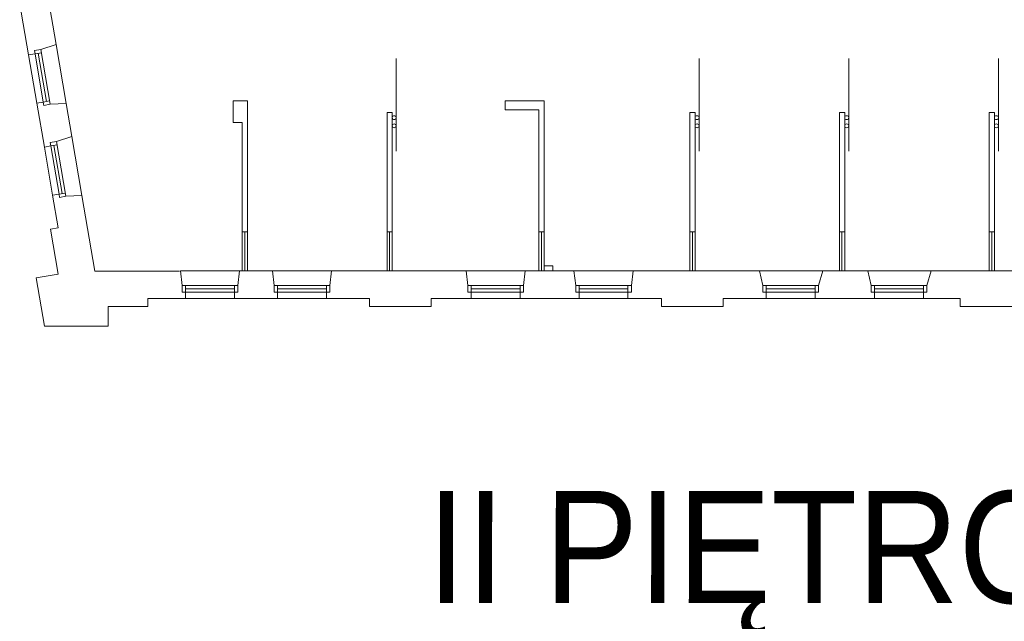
# Model space of a CAD drawing. Header units: centimetres. Extents: x 695802 to 711011, y 25963 to 44188.
# Tile 62 of 157: x 705854 to 705967, y 35931 to 35999. Entities that reach past the tile are written whole.
import ezdxf

# ---------------------------------------------------------------- set-up
doc = ezdxf.new("R2010")
doc.units = ezdxf.units.CM
for name, color, linetype, lineweight in [('Opis', 102, 'Continuous', 9), ('Przekrojowa', 253, 'Continuous', 25), ('Ramka', 255, 'Continuous', 9), ('Widokowa', 140, 'Continuous', 9)]:
    doc.layers.add(name, color=color, linetype=linetype, lineweight=lineweight)
doc.styles.add('ARIELCE', font='arial.ttf', dxfattribs={"width": 0.9})

# ---------------------------------------------------------------- blocks, each defined once
blk = doc.blocks.new('zw$2918')
at = {"layer": 'Przekrojowa', "color": 0, "lineweight": 0, "ltscale": 1.6}
for p, q in [((717.2, -3454.7), (695.6, -3328.1)), ((654.4, -3478.6), (633.8, -3358.4)), ((717.2, -3454.7), (682.4, -3466)), ((1156.1, -3583.7), (1123.1, -3583.7)), ((1123.1, -3583.7), (1123.1, -3633.7)), ((1156.1, -3883.7), (1156.1, -3583.7)), ((1835.7, -3583.7), (1746.7, -3583.7)), ((1746.7, -3583.7), (1746.7, -3604.7)), ((1835.7, -3583.7), (1821.7, -3583.7)), ((1835.7, -3883.7), (1835.7, -3583.7)), ((690.5, -3689.6), (673.3, -3589)), ((740.4, -3590.1), (703.8, -3591.5)), ((753.3, -3665.6), (740.4, -3590.1)), ((1823.7, -3604.7), (1746.7, -3604.7)), ((1823.7, -3604.7), (1823.7, -3883.7)), ((1487.7, -3610.7), (1475.7, -3610.7)), ((1475.7, -3610.7), (1475.7, -3883.7)), ((1487.7, -3883.7), (1487.7, -3610.7)), ((2181.7, -3610.7), (2169.7, -3610.7)), ((2169.7, -3610.7), (2169.7, -3883.7)), ((2181.7, -3883.7), (2181.7, -3610.7)), ((2524.7, -3610.7), (2512.7, -3610.7)), ((2512.7, -3610.7), (2512.7, -3883.7)), ((2524.7, -3883.7), (2524.7, -3610.7)), ((2867.7, -3610.7), (2855.7, -3610.7)), ((2855.7, -3610.7), (2855.7, -3883.7)), ((2867.7, -3883.7), (2867.7, -3610.7)), ((1123.1, -3633.7), (1144.1, -3633.7)), ((1144.1, -3633.7), (1144.1, -3883.7)), ((753.3, -3665.6), (718.5, -3676.9)), ((722.1, -3874.9), (709.3, -3800)), ((776.5, -3801), (739.9, -3802.5)), ((806.1, -3974.4), (776.5, -3801)), ((722.1, -3874.9), (704.4, -3877.9)), ((722, -3980.7), (704.4, -3877.9)), ((1156.1, -3883.7), (1144.1, -3883.7)), ((1487.7, -3883.7), (1475.7, -3883.7)), ((1835.7, -3883.7), (1823.7, -3883.7)), ((2181.7, -3883.7), (2169.7, -3883.7)), ((2524.7, -3883.7), (2512.7, -3883.7)), ((2867.7, -3883.7), (2855.7, -3883.7)), ((1835.7, -3973.7), (1835.7, -3961.7)), ((1835.7, -3961.7), (1855.7, -3961.7)), ((1855.7, -3961.7), (1855.7, -3973.7)), ((722, -3980.7), (671.6, -3989.3)), ((690.6, -4099.8), (671.6, -3989.3)), ((1000.3, -3974.4), (806.1, -3974.4)), ((1137.7, -3973.7), (1213.2, -3973.7)), ((1348.7, -3973.7), (1429.7, -3973.7)), ((1657.2, -3973.7), (1429.7, -3973.7)), ((1904.2, -3973.7), (1792.7, -3973.7)), ((1813.7, -3973.7), (1827.7, -3973.7)), ((2161.7, -3973.7), (2039.7, -3973.7)), ((2161.7, -3973.7), (2175.7, -3973.7)), ((2175.7, -3973.7), (2329.5, -3973.7)), ((2329.5, -3973.7), (2337.1, -4007.1)), ((2474.5, -3973.7), (2464.7, -4007.1)), ((2474.5, -3973.7), (2577.5, -3973.7)), ((2506.7, -3973.7), (2520.7, -3973.7)), ((2577.5, -3973.7), (2585.1, -4007.1)), ((2722.5, -3973.7), (2712.7, -4007.1)), ((2851.7, -3973.7), (2722.5, -3973.7)), ((2851.7, -3973.7), (2865.7, -3973.7)), ((2998.5, -3973.7), (2865.7, -3973.7)), ((1133.7, -4021.9), (1133.7, -4007.1)), ((1344.7, -4021.9), (1344.7, -4007.1)), ((1788.7, -4021.9), (1788.7, -4007.1)), ((2035.7, -4021.9), (2035.7, -4007.1)), ((1013.9, -4036.8), (927.9, -4036.8)), ((927.9, -4036.8), (927.9, -4054.8)), ((1224.9, -4036.8), (1125.9, -4036.8)), ((1435.9, -4036.8), (1336.9, -4036.8)), ((1435.9, -4036.8), (1435.9, -4054.8)), ((1668.9, -4036.8), (1576.9, -4036.8)), ((1576.9, -4036.8), (1576.9, -4054.8)), ((1915.9, -4036.8), (1780.9, -4036.8)), ((2104.9, -4036.8), (2027.9, -4036.8)), ((2104.9, -4054.8), (2104.9, -4036.8)), ((2344.9, -4036.8), (2245.9, -4036.8)), ((2245.9, -4036.8), (2245.9, -4054.8)), ((2456.9, -4036.8), (2592.9, -4036.8)), ((2704.9, -4036.8), (2788.9, -4036.8)), ((2788.9, -4036.8), (2788.9, -4054.8)), ((927.9, -4054.8), (836.9, -4054.8)), ((836.9, -4054.8), (836.9, -4099.8)), ((1576.9, -4054.8), (1435.9, -4054.8)), ((2245.9, -4054.8), (2104.9, -4054.8)), ((2788.9, -4054.8), (2926.9, -4054.8)), ((836.9, -4099.8), (690.6, -4099.8)), ((836.9, -4099.8), (701, -4099.8))]:
    blk.add_line(p, q, dxfattribs=at)
at = {"layer": 'Przekrojowa', "color": 0, "lineweight": 0}
for p, q in [((682.4, -3466), (667.8, -3468.5)), ((667.8, -3468.5), (669.1, -3476.1)), ((669.1, -3476.1), (654.4, -3478.6)), ((654.4, -3478.6), (669.1, -3476.1)), ((688, -3586.5), (673.3, -3589)), ((673.3, -3589), (688, -3586.5)), ((689.3, -3594.2), (688, -3586.5)), ((703.9, -3591.7), (689.3, -3594.2)), ((718.5, -3676.9), (703.9, -3679.4)), ((705.2, -3687.1), (690.5, -3689.6)), ((690.5, -3689.6), (705.2, -3687.1)), ((703.9, -3679.4), (705.2, -3687.1)), ((724.1, -3797.5), (709.3, -3800)), ((709.3, -3800), (724.1, -3797.5)), ((725.4, -3805.1), (724.1, -3797.5)), ((740, -3802.6), (725.4, -3805.1)), ((1002.2, -3973.7), (1006.1, -4007.1)), ((1137.7, -3973.7), (1133.7, -4007.1)), ((1213.2, -3973.7), (1217.1, -4007.1)), ((1348.7, -3973.7), (1344.7, -4007.1)), ((1657.2, -3973.7), (1661.1, -4007.1)), ((1792.7, -3973.7), (1788.7, -4007.1)), ((1904.2, -3973.7), (1908.1, -4007.1)), ((2039.7, -3973.7), (2035.7, -4007.1)), ((1006.1, -4007.1), (1006.1, -4021.9)), ((1217.1, -4007.1), (1217.1, -4021.9)), ((1661.1, -4007.1), (1661.1, -4021.9)), ((1908.1, -4007.1), (1908.1, -4021.9)), ((2337.1, -4007.1), (2337.1, -4021.9)), ((2464.7, -4007.1), (2464.7, -4021.9)), ((2585.1, -4007.1), (2585.1, -4021.9)), ((2712.7, -4007.1), (2712.7, -4021.9)), ((1006.1, -4021.9), (1013.9, -4021.9)), ((1013.9, -4021.9), (1013.9, -4036.8)), ((1013.9, -4036.8), (1013.9, -4021.9)), ((1133.7, -4021.9), (1125.9, -4021.9)), ((1125.9, -4021.9), (1125.9, -4036.8)), ((1125.9, -4036.8), (1125.9, -4021.9)), ((1217.1, -4021.9), (1224.9, -4021.9)), ((1224.9, -4021.9), (1224.9, -4036.8)), ((1224.9, -4036.8), (1224.9, -4021.9)), ((1344.7, -4021.9), (1336.9, -4021.9)), ((1336.9, -4021.9), (1336.9, -4036.8)), ((1336.9, -4036.8), (1336.9, -4021.9)), ((1661.1, -4021.9), (1668.9, -4021.9)), ((1668.9, -4021.9), (1668.9, -4036.8)), ((1668.9, -4036.8), (1668.9, -4021.9)), ((1788.7, -4021.9), (1780.9, -4021.9)), ((1780.9, -4021.9), (1780.9, -4036.8)), ((1780.9, -4036.8), (1780.9, -4021.9)), ((1908.1, -4021.9), (1915.9, -4021.9)), ((1915.9, -4021.9), (1915.9, -4036.8)), ((1915.9, -4036.8), (1915.9, -4021.9)), ((2035.7, -4021.9), (2027.9, -4021.9)), ((2027.9, -4021.9), (2027.9, -4036.8)), ((2027.9, -4036.8), (2027.9, -4021.9)), ((2337.1, -4021.9), (2344.9, -4021.9)), ((2344.9, -4021.9), (2344.9, -4036.8)), ((2344.9, -4036.8), (2344.9, -4021.9)), ((2464.7, -4021.9), (2456.9, -4021.9)), ((2456.9, -4021.9), (2456.9, -4036.8)), ((2456.9, -4036.8), (2456.9, -4021.9)), ((2585.1, -4021.9), (2592.9, -4021.9)), ((2592.9, -4021.9), (2592.9, -4036.8)), ((2592.9, -4036.8), (2592.9, -4021.9)), ((2712.7, -4021.9), (2704.9, -4021.9)), ((2704.9, -4021.9), (2704.9, -4036.8)), ((2704.9, -4036.8), (2704.9, -4021.9))]:
    blk.add_line(p, q, dxfattribs=at)
at = {"layer": 'Widokowa', "color": 0, "lineweight": 0}
for p, q in [((669.1, -3476.1), (683.7, -3473.6)), ((695.3, -3585.3), (676.4, -3474.9)), ((703.9, -3591.7), (682.4, -3466)), ((688, -3586.7), (669.1, -3476.1)), ((688, -3586.5), (702.6, -3584)), ((740, -3802.6), (718.5, -3676.9)), ((705.2, -3687.1), (719.8, -3684.6)), ((724.1, -3797.7), (705.2, -3687.1)), ((731.4, -3796.2), (712.5, -3685.8)), ((724.1, -3797.5), (738.7, -3795)), ((1137.7, -3973.7), (1002.2, -3973.7)), ((1348.7, -3973.7), (1213.2, -3973.7)), ((1792.7, -3973.7), (1657.2, -3973.7)), ((2039.7, -3973.7), (1904.2, -3973.7)), ((1133.7, -4007.1), (1006.1, -4007.1)), ((1013.9, -4021.9), (1013.9, -4007.1)), ((1125.9, -4014.5), (1013.9, -4014.5)), ((1125.9, -4021.9), (1125.9, -4007.1)), ((1344.7, -4007.1), (1217.1, -4007.1)), ((1224.9, -4021.9), (1224.9, -4007.1)), ((1336.9, -4014.5), (1224.9, -4014.5)), ((1336.9, -4021.9), (1336.9, -4007.1)), ((1788.7, -4007.1), (1661.1, -4007.1)), ((1668.9, -4021.9), (1668.9, -4007.1)), ((1780.9, -4014.5), (1668.9, -4014.5)), ((1780.9, -4021.9), (1780.9, -4007.1)), ((2035.7, -4007.1), (1908.1, -4007.1)), ((1915.9, -4021.9), (1915.9, -4007.1)), ((2027.9, -4014.5), (1915.9, -4014.5)), ((2027.9, -4021.9), (2027.9, -4007.1)), ((2464.7, -4007.1), (2337.1, -4007.1)), ((2344.9, -4021.9), (2344.9, -4007.1)), ((2456.9, -4014.5), (2344.9, -4014.5)), ((2456.9, -4021.9), (2456.9, -4007.1)), ((2712.7, -4007.1), (2585.1, -4007.1)), ((2592.9, -4021.9), (2592.9, -4007.1)), ((2704.9, -4014.5), (2592.9, -4014.5)), ((2704.9, -4021.9), (2704.9, -4007.1)), ((1126.1, -4021.9), (1013.9, -4021.9)), ((1337.1, -4021.9), (1224.9, -4021.9)), ((1781.1, -4021.9), (1668.9, -4021.9)), ((2028.1, -4021.9), (1915.9, -4021.9)), ((2457.1, -4021.9), (2344.9, -4021.9)), ((2705.1, -4021.9), (2592.9, -4021.9))]:
    blk.add_line(p, q, dxfattribs=at)
at = {"layer": 'Widokowa', "color": 0, "lineweight": 0, "ltscale": 1.6}
for p, q in [((717.2, -3454.7), (740.4, -3590.1)), ((654.4, -3478.6), (673.3, -3589)), ((1496.7, -3699), (1496.7, -3486.9)), ((2190.7, -3699), (2190.7, -3486.9)), ((2533.7, -3699), (2533.7, -3486.9)), ((2876.7, -3699), (2876.7, -3486.9)), ((753.3, -3665.6), (776.5, -3801)), ((690.5, -3689.6), (709.3, -3800)), ((1144.1, -3883.7), (1144.1, -3973.7)), ((1150.1, -3883.7), (1150.1, -3973.7)), ((1156.1, -3973.7), (1156.1, -3883.7)), ((1475.7, -3883.7), (1475.7, -3973.7)), ((1481.7, -3883.7), (1481.7, -3973.7)), ((1487.7, -3973.7), (1487.7, -3883.7)), ((1823.7, -3883.7), (1823.7, -3973.7)), ((1829.7, -3883.7), (1829.7, -3973.7)), ((1835.7, -3973.7), (1835.7, -3883.7)), ((2169.7, -3883.7), (2169.7, -3973.7)), ((2175.7, -3883.7), (2175.7, -3973.7)), ((2181.7, -3973.7), (2181.7, -3883.7)), ((2512.7, -3883.7), (2512.7, -3973.7)), ((2517.7, -3883.7), (2517.7, -3973.7)), ((2524.7, -3973.7), (2524.7, -3883.7)), ((2855.7, -3883.7), (2855.7, -3973.7)), ((2861.7, -3883.7), (2861.7, -3973.7)), ((2867.7, -3973.7), (2867.7, -3883.7)), ((2329.5, -3973.7), (2474.5, -3973.7)), ((2577.5, -3973.7), (2722.5, -3973.7)), ((1013.9, -4036.8), (1125.9, -4036.8)), ((1224.9, -4036.8), (1336.9, -4036.8)), ((1668.9, -4036.8), (1780.9, -4036.8)), ((1915.9, -4036.8), (2027.9, -4036.8)), ((2344.9, -4036.8), (2456.9, -4036.8)), ((2592.9, -4036.8), (2704.9, -4036.8))]:
    blk.add_line(p, q, dxfattribs=at)
for centre in [(1492.2, -3622.3), (2186.2, -3622.3), (2529.2, -3622.3), (2872.2, -3622.3), (1492.2, -3641.1), (2186.2, -3641.1), (2529.2, -3641.1), (2872.2, -3641.1)]:
    blk.add_circle(centre, 4.5, dxfattribs=at)

msp = doc.modelspace()

# ---------------------------------------------------------------- block references
at = {"layer": 'Ramka', "xscale": 0.05, "yscale": 0.05, "zscale": 0.05}
msp.add_blockref('zw$2918', (705822.23, 36169.34), dxfattribs=at)

# ---------------------------------------------------------------- texts
at = {"layer": 'Opis', "insert": (705900.59, 35945.46), "char_height": 14, "width": 724.063, "attachment_point": 1, "rotation": 359.981, "style": 'ARIELCE'}
msp.add_mtext('\\pxsm1,ql;{\\fArial|b0|i0|c238|p34;\\H0.916668x;II PIĘTRO}', dxfattribs=at)

doc.saveas('drawing.dxf')
